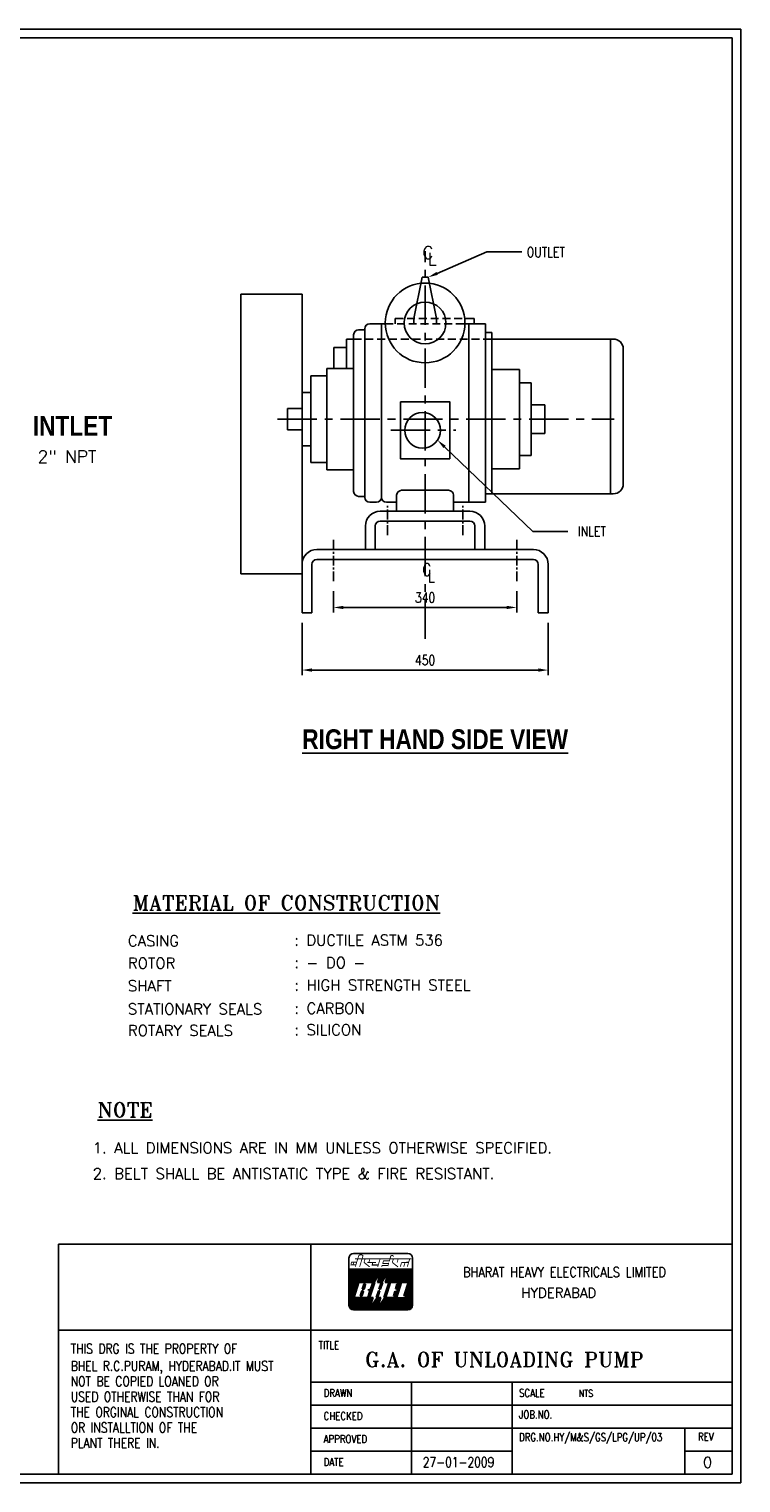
# Model space of a CAD drawing. Header units: millimetres. Extents: x 0 to 420, y 0 to 294.
# Tile 2 of 2: x 276 to 420, y 0 to 294. Entities that reach past the tile are written whole.
import ezdxf
from ezdxf.enums import TextEntityAlignment as Align

# ---------------------------------------------------------------- set-up
doc = ezdxf.new("R2010")
doc.units = ezdxf.units.MM
doc.header["$LTSCALE"] = 0.25
doc.linetypes.add('CENTER', pattern=[50.8, 31.75, -6.35, 6.35, -6.35])
doc.linetypes.add('HIDDEN', pattern=[9.525, 6.35, -3.175])
for name, color, linetype in [('25', 6, 'Continuous'), ('35', 1, 'Continuous'), ('5', 3, 'Continuous'), ('Cen', 8, 'CENTER'), ('dim', 1, 'Continuous'), ('Dwg', 7, 'Continuous'), ('hid', 1, 'HIDDEN'), ('TEXT', 3, 'Continuous')]:
    doc.layers.add(name, color=color, linetype=linetype)
doc.styles.add('dim', font='simplex.shx', dxfattribs={"width": 0.8})
doc.styles.add('RC', font='ROMANC')
doc.styles.add('ROM', font='romans.shx')
doc.styles.add('RS', font='ROMANT', dxfattribs={"width": 0.8, "height": 3})
doc.styles.add('style1', font='swisscbo.ttf')
doc.dimstyles.new('ISO-25', dxfattribs={"dimtxt": 2, "dimasz": 2, "dimexe": 1, "dimexo": 2, "dimgap": 1, "dimtad": 1, "dimtxsty": 'dim', "dimcen": 2.5, "dimclrd": 256, "dimclre": 256, "dimadec": 0, "dimazin": 0, "dimtfac": 1, "dimtmove": 0, "dimatfit": 3, "dimfxl": 0, "dimlwd": -1, "dimlwe": -1, "dimarcsym": 0})

# ---------------------------------------------------------------- blocks, each defined once
blk = doc.blocks.new('*D1')
at = {"layer": 'Defpoints', "color": 0}
for p in [(337.7, 182.31), (374.71, 182.31), (374.71, 177)]:
    blk.add_point(p, dxfattribs=at)
at = {"layer": 'dim'}
for p, q in [((337.7, 180.31), (337.7, 176)), ((374.71, 180.31), (374.71, 176)), ((339.7, 177), (372.71, 177))]:
    blk.add_line(p, q, dxfattribs=at)
for points in [[(339.7, 177.33), (339.7, 176.67), (337.7, 177)], [(372.71, 177.33), (372.71, 176.67), (374.71, 177)]]:
    blk.add_solid(points, dxfattribs=at)
at = {"layer": 'dim', "color": 0, "insert": (356.21, 179), "char_height": 2, "attachment_point": 5, "style": 'dim'}
blk.add_mtext('340', dxfattribs=at)
blk = doc.blocks.new('*D2')
at = {"layer": 'Defpoints', "color": 0}
for p in [(331.34, 175.89), (381.07, 175.89), (381.07, 164.34)]:
    blk.add_point(p, dxfattribs=at)
at = {"layer": 'dim'}
for p, q in [((331.34, 173.89), (331.34, 163.34)), ((381.07, 173.89), (381.07, 163.34)), ((333.34, 164.34), (379.07, 164.34))]:
    blk.add_line(p, q, dxfattribs=at)
for points in [[(333.34, 164.68), (333.34, 164.01), (331.34, 164.34)], [(379.07, 164.68), (379.07, 164.01), (381.07, 164.34)]]:
    blk.add_solid(points, dxfattribs=at)
at = {"layer": 'dim', "color": 0, "insert": (356.21, 166.34), "char_height": 2, "attachment_point": 5, "style": 'dim'}
blk.add_mtext('450', dxfattribs=at)

msp = doc.modelspace()

# ---------------------------------------------------------------- linework, layer by layer
for p, q in [((420, 293.938), (0, 293.938)), ((420, 0), (420, 293.938)), ((344.77, 39.007), (344.77, 39.007)), ((0, 0), (420, 0))]:
    msp.add_line(p, q)
at = {"layer": '25'}
for p, q in [((340.831, 42.76), (340.976, 43.208)), ((340.831, 42.31), (341.123, 43.208)), ((340.831, 41.811), (341.284, 43.208)), ((340.831, 41.314), (341.446, 43.208)), ((340.831, 40.816), (341.608, 43.208)), ((340.831, 40.318), (341.769, 43.208)), ((340.831, 39.821), (341.931, 43.208)), ((340.831, 39.323), (342.093, 43.208)), ((340.831, 38.826), (342.255, 43.208)), ((340.831, 38.328), (342.416, 43.208)), ((340.831, 37.83), (342.578, 43.208)), ((340.831, 37.333), (342.74, 43.208)), ((340.831, 36.835), (342.901, 43.208)), ((340.831, 36.337), (343.063, 43.208)), ((340.834, 35.849), (343.225, 43.208)), ((340.903, 35.564), (343.386, 43.208)), ((341.005, 35.381), (343.548, 43.208)), ((342.845, 40.545), (343.71, 43.208)), ((343.006, 40.545), (343.871, 43.208)), ((343.168, 40.545), (344.033, 43.208)), ((343.33, 40.545), (344.195, 43.208)), ((343.491, 40.545), (344.356, 43.208)), ((343.653, 40.545), (344.518, 43.208)), ((343.815, 40.545), (344.68, 43.208)), ((343.953, 34.998), (346.62, 43.208)), ((343.976, 40.545), (344.842, 43.208)), ((344.138, 40.545), (345.003, 43.208)), ((344.3, 40.545), (345.165, 43.208)), ((344.461, 40.545), (345.327, 43.208)), ((344.623, 40.545), (345.488, 43.208)), ((344.785, 40.545), (345.65, 43.208)), ((344.946, 40.545), (345.812, 43.208)), ((345.108, 40.545), (345.973, 43.208)), ((345.27, 40.545), (346.135, 43.208)), ((345.414, 40.491), (346.297, 43.208)), ((345.513, 40.298), (346.458, 43.208)), ((345.954, 40.66), (346.782, 43.208)), ((346.293, 41.206), (346.943, 43.208)), ((346.632, 41.752), (347.105, 43.208)), ((346.725, 40.545), (347.59, 43.208)), ((346.887, 40.545), (347.752, 43.208)), ((346.917, 39.146), (348.237, 43.208)), ((346.972, 42.299), (347.267, 43.208)), ((347.048, 40.545), (347.914, 43.208)), ((347.21, 40.545), (348.075, 43.208)), ((347.311, 42.845), (347.429, 43.208)), ((347.348, 34.998), (350.016, 43.208)), ((347.6, 40.75), (348.399, 43.208)), ((347.946, 41.318), (348.56, 43.208)), ((347.989, 37.469), (349.854, 43.208)), ((348.18, 40.545), (349.045, 43.208)), ((348.293, 41.887), (348.722, 43.208)), ((348.342, 40.545), (349.207, 43.208)), ((348.504, 40.545), (349.369, 43.208)), ((348.639, 42.456), (348.884, 43.208)), ((348.665, 40.545), (349.53, 43.208)), ((348.827, 40.545), (349.692, 43.208)), ((349.312, 40.545), (350.177, 43.208)), ((349.45, 34.998), (352.117, 43.208)), ((349.474, 40.545), (350.339, 43.208)), ((349.612, 34.998), (352.279, 43.208)), ((349.635, 40.545), (350.501, 43.208)), ((349.797, 40.545), (350.662, 43.208)), ((349.959, 40.545), (350.824, 43.208)), ((350.12, 40.545), (350.986, 43.208)), ((350.207, 37.827), (351.956, 43.208)), ((350.282, 40.545), (351.147, 43.208)), ((350.444, 40.545), (351.309, 43.208)), ((350.605, 40.545), (351.471, 43.208)), ((350.767, 40.545), (351.632, 43.208)), ((350.929, 40.545), (351.794, 43.208)), ((351.552, 34.998), (353.653, 41.466)), ((351.576, 40.545), (352.441, 43.208)), ((351.737, 40.545), (352.603, 43.208)), ((351.899, 40.545), (352.764, 43.207)), ((351.986, 37.827), (353.653, 42.959)), ((352.061, 40.545), (352.926, 43.208)), ((352.148, 37.827), (353.642, 42.427)), ((352.222, 40.545), (353.088, 43.208)), ((352.309, 37.827), (353.653, 41.963)), ((352.384, 40.545), (353.249, 43.208)), ((352.546, 40.545), (353.411, 43.208)), ((352.707, 40.545), (353.573, 43.208)), ((341.123, 35.247), (342.705, 40.114)), ((343.084, 37.799), (343.423, 38.842)), ((343.246, 37.799), (343.585, 38.842)), ((343.409, 37.804), (343.729, 38.787)), ((343.53, 39.172), (343.869, 40.215)), ((343.692, 39.172), (344.031, 40.215)), ((343.856, 39.181), (344.171, 40.15)), ((344.114, 34.998), (345.917, 40.545)), ((344.915, 38.957), (344.933, 39.01)), ((345.018, 38.774), (345.132, 39.125)), ((346.372, 37.469), (346.818, 38.842)), ((347.084, 39.161), (347.533, 40.545)), ((349.884, 37.827), (350.178, 38.732)), ((350.046, 37.827), (350.34, 38.732)), ((350.348, 39.254), (350.642, 40.161)), ((350.509, 39.254), (350.804, 40.161)), ((351.714, 34.998), (353.653, 40.968)), ((351.875, 34.998), (353.653, 40.47)), ((352.037, 34.998), (353.653, 39.973)), ((352.199, 34.998), (353.653, 39.475)), ((352.36, 34.998), (353.653, 38.978)), ((352.522, 34.998), (353.653, 38.48)), ((341.252, 35.146), (342.007, 37.469)), ((341.39, 35.073), (342.169, 37.469)), ((341.536, 35.024), (342.33, 37.469)), ((341.69, 35.001), (342.492, 37.469)), ((341.851, 34.998), (342.654, 37.469)), ((342.012, 34.998), (342.815, 37.469)), ((342.174, 34.998), (342.977, 37.469)), ((342.336, 34.998), (343.139, 37.469)), ((342.497, 34.998), (343.3, 37.469)), ((342.659, 34.998), (343.462, 37.469)), ((342.821, 34.998), (343.624, 37.469)), ((342.983, 34.998), (343.785, 37.469)), ((343.144, 34.998), (343.947, 37.469)), ((343.306, 34.998), (344.109, 37.469)), ((343.468, 34.998), (344.271, 37.469)), ((343.629, 34.998), (344.433, 37.472)), ((343.791, 34.998), (344.629, 37.577)), ((344.276, 34.998), (345.079, 37.469)), ((344.438, 34.998), (345.241, 37.469)), ((344.599, 34.998), (345.402, 37.469)), ((344.761, 34.998), (345.564, 37.469)), ((344.923, 34.998), (345.026, 35.315)), ((345.084, 34.998), (345.326, 35.741)), ((345.246, 34.998), (345.626, 36.168)), ((345.408, 34.998), (345.927, 36.595)), ((345.57, 34.998), (346.227, 37.022)), ((345.731, 34.998), (346.528, 37.449)), ((345.893, 34.998), (346.696, 37.469)), ((346.055, 34.998), (346.858, 37.469)), ((346.216, 34.998), (347.019, 37.469)), ((346.378, 34.998), (347.181, 37.469)), ((346.54, 34.998), (346.666, 35.388)), ((346.701, 34.998), (346.976, 35.845)), ((346.863, 34.998), (347.286, 36.301)), ((347.025, 34.998), (347.596, 36.758)), ((347.186, 34.998), (347.907, 37.215)), ((347.51, 34.998), (348.313, 37.469)), ((347.671, 34.998), (348.474, 37.469)), ((347.833, 34.998), (348.636, 37.469)), ((347.995, 34.998), (348.798, 37.469)), ((348.157, 34.998), (348.959, 37.469)), ((348.318, 34.998), (349.121, 37.469)), ((348.48, 34.998), (349.283, 37.469)), ((348.642, 34.998), (349.445, 37.469)), ((348.803, 34.998), (349.606, 37.469)), ((348.965, 34.998), (349.768, 37.469)), ((349.127, 34.998), (349.93, 37.469)), ((349.288, 34.998), (350.091, 37.469)), ((349.773, 34.998), (350.576, 37.468)), ((349.935, 34.998), (350.737, 37.465)), ((350.097, 34.998), (350.898, 37.463)), ((350.258, 34.998), (351.058, 37.46)), ((350.42, 34.998), (351.219, 37.458)), ((350.582, 34.998), (351.38, 37.455)), ((350.744, 34.998), (351.541, 37.453)), ((350.905, 34.998), (351.702, 37.45)), ((351.067, 34.998), (351.863, 37.448)), ((351.229, 34.998), (352.024, 37.445)), ((351.39, 34.998), (352.185, 37.443)), ((352.684, 34.998), (353.653, 37.982)), ((352.848, 35.006), (353.653, 37.485)), ((353.023, 35.046), (353.653, 36.987)), ((353.213, 35.135), (353.653, 36.489)), ((353.438, 35.328), (353.653, 35.992))]:
    msp.add_line(p, q, dxfattribs=at)
at = {"layer": '35'}
for p, q in [((347.366, 42.934), (345.883, 40.545)), ((346.597, 40.545), (347.366, 42.934)), ((348.93, 42.934), (347.475, 40.545)), ((348.162, 40.545), (348.93, 42.934)), ((341.901, 37.469), (342.835, 40.545)), ((342.835, 40.545), (345.257, 40.545)), ((343.082, 37.799), (343.411, 38.834)), ((343.411, 38.842), (343.623, 38.842)), ((343.745, 38.675), (343.495, 37.888)), ((343.511, 39.148), (343.851, 40.215)), ((343.522, 39.172), (343.81, 39.172)), ((343.851, 40.215), (344.06, 40.215)), ((344.182, 40.048), (343.932, 39.261)), ((344.647, 39.007), (344.89, 39.007)), ((345.006, 38.672), (344.688, 37.683)), ((345.032, 37.469), (346.02, 40.545)), ((345.501, 40.21), (345.183, 39.221)), ((346.02, 40.545), (345.883, 40.545)), ((346.791, 38.842), (346.35, 37.469)), ((347.311, 40.545), (346.597, 40.545)), ((346.652, 37.469), (347.093, 38.842)), ((346.789, 38.842), (347.091, 38.842)), ((347.338, 40.545), (346.889, 39.148)), ((346.899, 39.145), (347.201, 39.172)), ((347.191, 39.148), (347.64, 40.545)), ((347.64, 40.545), (347.448, 40.545)), ((348.876, 40.545), (347.887, 37.469)), ((348.876, 40.545), (348.162, 40.545)), ((348.244, 37.469), (349.232, 40.545)), ((349.232, 40.545), (350.99, 40.545)), ((350.084, 38.732), (349.809, 37.827)), ((350.495, 38.732), (350.084, 38.732)), ((350.495, 40.161), (350.221, 39.254)), ((350.221, 39.254), (350.66, 39.254)), ((350.468, 37.469), (351.456, 40.545)), ((350.88, 40.161), (350.495, 40.161)), ((350.66, 39.254), (350.495, 38.732)), ((350.99, 40.545), (350.88, 40.161)), ((351.456, 40.545), (352.774, 40.545)), ((352.774, 40.545), (351.923, 37.827)), ((344.395, 37.469), (341.901, 37.469)), ((343.373, 37.799), (343.082, 37.799)), ((345.69, 37.469), (344.977, 35.245)), ((344.977, 35.245), (346.542, 37.469)), ((345.004, 37.469), (345.69, 37.469)), ((346.35, 37.469), (346.514, 37.469)), ((347.256, 37.469), (346.569, 35.245)), ((346.569, 35.245), (348.08, 37.469)), ((346.652, 37.469), (347.256, 37.469)), ((347.887, 37.469), (348.052, 37.469)), ((350.139, 37.469), (348.244, 37.469)), ((349.809, 37.827), (350.248, 37.827)), ((350.248, 37.827), (350.139, 37.469)), ((352.225, 37.442), (350.468, 37.469)), ((351.923, 37.827), (352.335, 37.827)), ((352.335, 37.827), (352.225, 37.442))]:
    msp.add_line(p, q, dxfattribs=at)
for centre, radius, start, end in [((343.623, 38.714), 0.128, 342.35991, 90), ((343.81, 39.3), 0.128, 270, 342.35991), ((344.06, 40.087), 0.128, 342.35991, 90), ((344.762, 38.751), 0.256, 342.1774, 90), ((344.89, 39.315), 0.308, 270, 342.1774), ((345.257, 40.289), 0.256, 342.1774, 90), ((343.373, 37.927), 0.128, 270, 342.35991), ((344.395, 37.777), 0.308, 270, 342.1774)]:
    msp.add_arc(centre, radius, start, end, dxfattribs=at)
at = {"layer": '5'}
for p, q in [((340.831, 35.921), (340.831, 45.465)), ((352.731, 46.387), (341.753, 46.387)), ((353.653, 45.465), (353.653, 35.921)), ((340.831, 43.208), (353.653, 43.208)), ((352.731, 34.998), (341.753, 34.998))]:
    msp.add_line(p, q, dxfattribs=at)
for points, const_width in [([(342.392, 44.638), (341.346, 44.638), (341.219, 44.092), (342.177, 44.092)], 0.164), ([(341.829, 44.638), (341.662, 44.146)], 0.164), ([(342.046, 45.298), (353.421, 45.298)], 0.205), ([(342.792, 45.935), (342.105, 43.69)], 0.164), ([(343.665, 45.935), (342.979, 43.69)], 0.164), ([(343.866, 44.58), (345.007, 43.676)], 0.205), ([(344.085, 45.298), (343.866, 44.58)], 0.164), ([(344.568, 44.58), (346.304, 44.58)], 0.205), ([(345.056, 45.298), (344.836, 44.58)], 0.164), ([(345.626, 44.58), (345.518, 44.06), (346.69, 44.06)], 0.205), ([(347.119, 45.298), (346.627, 43.69)], 0.164), ([(347.541, 44.052), (347.43, 43.69)], 0.164), ([(347.823, 44.975), (347.619, 44.306)], 0.164), ([(347.668, 44.391), (348.819, 44.391)], 0.205), ([(347.82, 44.872), (348.949, 44.872)], 0.205), ([(348.877, 44.514), (348.672, 43.845)], 0.164), ([(349.117, 45.298), (348.954, 44.767)], 0.164), ([(349.58, 44.58), (350.721, 43.676)], 0.205), ([(349.799, 45.298), (349.58, 44.58)], 0.164), ([(350.77, 45.298), (350.55, 44.58)], 0.164), ([(351.466, 44.591), (351.191, 43.69)], 0.164), ([(351.466, 44.591), (352.86, 44.6)], 0.205), ([(352.163, 44.595), (351.886, 43.69)], 0.164), ([(353.095, 45.298), (352.603, 43.69)], 0.164), ([(347.516, 43.94), (348.732, 43.94)], 0.205)]:
    msp.add_lwpolyline(points, dxfattribs=dict(at, const_width=const_width))
at = {"layer": '5', "const_width": 0.205}
for points in [[(343.665, 45.935, 0.4493663), (342.792, 45.935, 2.225356)], [(349.117, 45.298), (349.241, 45.767, -0.768888), (349.812, 45.767, 0.0736992)]]:
    msp.add_lwpolyline(points, format="xyb", dxfattribs=at)
at = {"layer": '5'}
for centre, start, end in [((341.753, 45.465), 90, 180), ((352.731, 45.465), 0, 90), ((341.753, 35.921), 180, 270), ((352.731, 35.921), 270, 0)]:
    msp.add_arc(centre, 0.923, start, end, dxfattribs=at)
at = {"layer": 'Cen'}
for p, q in [((356.205, 170.63), (356.205, 249.053)), ((326.408, 215.074), (394.402, 215.074)), ((349.271, 212.818), (362.443, 212.818))]:
    msp.add_line(p, q, dxfattribs=at)
at = {"layer": 'Cen', "ltscale": 0.25}
for p, q in [((348.616, 191.625), (348.616, 197.622)), ((363.794, 191.625), (363.794, 197.622)), ((337.702, 190.642), (337.702, 182.313)), ((374.708, 190.642), (374.708, 182.313))]:
    msp.add_line(p, q, dxfattribs=at)
at = {"layer": 'dim'}
for p, q in [((1.794, 292.143), (418.206, 292.143)), ((418.206, 1.794), (418.206, 292.143)), ((358.644, 244.542), (368.698, 248.873)), ((368.698, 248.873), (375.751, 248.873)), ((360.148, 209.455), (378.001, 192.347)), ((378.001, 192.347), (385.053, 192.347))]:
    msp.add_line(p, q, dxfattribs=at)
msp.add_lwpolyline([(1.794, 292.143), (1.794, 1.794), (418.206, 1.794)], dxfattribs=at)
for points in [[(358.776, 244.236), (358.512, 244.848), (356.807, 243.751)], [(359.917, 209.214), (360.378, 209.695), (358.704, 210.838)]]:
    msp.add_solid(points, dxfattribs=at)
at = {"layer": 'Dwg'}
for p, q in [((355.603, 243.751), (353.931, 235.393)), ((355.603, 243.751), (356.807, 243.751)), ((356.807, 243.751), (358.479, 235.393)), ((318.949, 240.328), (318.949, 183.769)), ((318.949, 240.328), (331.34, 240.328)), ((331.34, 220.48), (331.34, 240.328)), ((353.931, 235.393), (353.931, 234.347)), ((358.479, 235.393), (358.479, 234.347)), ((364.215, 235.393), (366.088, 235.393)), ((366.088, 235.393), (366.088, 234.347)), ((344.022, 233.148), (342.773, 233.148)), ((344.022, 233.347), (344.022, 199.261)), ((345.022, 234.347), (348.149, 234.347)), ((347.375, 234.347), (347.375, 199.261)), ((364.261, 234.347), (368.392, 234.347)), ((365.035, 234.347), (365.035, 198.261)), ((368.392, 234.347), (368.392, 198.261)), ((369.714, 232.618), (368.392, 232.618)), ((369.714, 232.618), (369.714, 199.981)), ((337.777, 225.299), (337.777, 229.548)), ((337.777, 229.548), (340.318, 229.548)), ((340.318, 225.299), (340.318, 231.269)), ((340.318, 231.269), (341.773, 231.269)), ((341.773, 232.148), (341.773, 200.461)), ((368.392, 231.269), (394.23, 231.269)), ((393.636, 231.269), (393.636, 199.981)), ((396.23, 229.269), (396.23, 201.981)), ((333.108, 223.823), (333.108, 206.325)), ((333.108, 223.823), (336.361, 223.823)), ((336.361, 225.299), (336.361, 204.849)), ((341.773, 225.299), (336.361, 225.299)), ((369.714, 225.119), (375.276, 225.119)), ((375.276, 225.119), (375.276, 205.029)), ((331.34, 220.48), (331.34, 209.668)), ((331.34, 220.48), (333.108, 220.48)), ((375.276, 222.413), (377.664, 222.413)), ((377.664, 222.413), (377.664, 207.735)), ((377.664, 217.961), (380.423, 217.961)), ((380.423, 217.961), (380.423, 212.187)), ((328.44, 217.204), (328.44, 212.944)), ((328.44, 217.204), (331.34, 217.204)), ((328.44, 212.944), (331.34, 212.944)), ((377.664, 212.187), (380.423, 212.187)), ((331.34, 209.668), (333.108, 209.668)), ((331.34, 209.668), (331.34, 185.719)), ((333.108, 206.325), (336.361, 206.325)), ((375.276, 207.735), (377.664, 207.735)), ((341.773, 204.849), (336.361, 204.849)), ((369.714, 205.029), (375.276, 205.029)), ((351.46, 200.687), (360.95, 200.687)), ((394.23, 199.981), (368.392, 199.981)), ((344.022, 199.461), (342.773, 199.461)), ((345.022, 198.261), (346.375, 198.261)), ((348.375, 198.261), (350.46, 198.261)), ((350.46, 196.461), (350.46, 199.687)), ((361.95, 196.461), (361.95, 199.687)), ((361.95, 198.261), (368.392, 198.261)), ((347.139, 196.461), (365.271, 196.461)), ((347.139, 194.474), (365.271, 194.474)), ((344.152, 188.719), (344.152, 193.474)), ((346.139, 188.719), (346.139, 193.474)), ((366.271, 188.719), (366.271, 193.474)), ((368.258, 188.719), (368.258, 193.474)), ((334.34, 188.719), (378.07, 188.719)), ((331.34, 175.891), (331.34, 185.719)), ((333.34, 175.891), (333.34, 185.719)), ((334.34, 186.719), (378.07, 186.719)), ((379.07, 175.891), (379.07, 185.719)), ((381.07, 175.891), (381.07, 185.719)), ((318.949, 183.769), (331.34, 183.769)), ((333.34, 175.891), (331.34, 175.891)), ((379.07, 175.891), (381.07, 175.891)), ((418.206, 48.297), (282.174, 48.297)), ((282.174, 48.297), (282.174, 1.794)), ((333.126, 48.297), (333.126, 1.794)), ((418.206, 30.859), (282.174, 30.859)), ((418.206, 20.395), (333.126, 20.395)), ((353.471, 20.395), (353.471, 1.794)), ((373.816, 20.395), (373.816, 1.794)), ((418.206, 15.745), (333.126, 15.745)), ((418.206, 11.095), (333.126, 11.095)), ((408.694, 11.095), (408.694, 1.794)), ((373.816, 6.444), (333.126, 6.444)), ((418.206, 6.444), (408.694, 6.444))]:
    msp.add_line(p, q, dxfattribs=at)
msp.add_lwpolyline([(351.21, 218.579), (361.2, 218.579), (361.2, 207.057), (351.21, 207.057)], close=True, dxfattribs=at)
for centre, radius in [((356.205, 234.521), 8.057), ((356.205, 234.521), 4.221), ((355.697, 212.818), 3.6)]:
    msp.add_circle(centre, radius, dxfattribs=at)
for centre, radius, start, end in [((342.773, 232.148), 1, 90, 180), ((345.022, 233.347), 1, 90, 180), ((394.23, 229.269), 2, 0, 90), ((342.773, 200.461), 1, 180, 270), ((351.46, 199.687), 1, 90, 180), ((360.95, 199.687), 1, 0, 90), ((394.23, 201.981), 2, 270, 0), ((345.022, 199.261), 1, 180, 270), ((346.375, 199.261), 1, 270, 0), ((348.375, 199.261), 1, 180, 270), ((347.139, 193.474), 2.987, 90, 180), ((347.139, 193.474), 1, 90, 180), ((365.271, 193.474), 2.987, 0, 90), ((365.271, 193.474), 1, 0, 90), ((334.34, 185.719), 3, 90, 180), ((378.07, 185.719), 3, 0, 90), ((334.34, 185.719), 1, 90, 180), ((378.07, 185.719), 1, 0, 90)]:
    msp.add_arc(centre, radius, start, end, dxfattribs=at)
at = {"layer": 'hid'}
for p, q in [((350.19, 234.347), (350.19, 235.393)), ((350.19, 235.393), (364.215, 235.393)), ((348.149, 234.347), (364.261, 234.347)), ((341.773, 231.269), (368.392, 231.269))]:
    msp.add_line(p, q, dxfattribs=at)

# ---------------------------------------------------------------- texts
at = {"layer": '5', "style": 'RC', "width": 0.85}
msp.add_text('BHARAT HEAVY ELECTRICALS LIMITED', height=1.97754, dxfattribs=at).set_placement((384.358, 41.627), align=Align.CENTER)
at = {"layer": '5', "style": 'RC'}
msp.add_text('HYDERABAD', height=1.9775, dxfattribs=at).set_placement((383.195, 37.432), align=Align.CENTER)
at = {"layer": 'dim', "char_height": 2, "attachment_point": 7, "style": 'dim'}
for s, insert in [('OUTLET', (376.752, 247.838)), ('INLET', (387.082, 191.394))]:
    msp.add_mtext(s, dxfattribs=dict(at, insert=insert))
at = {"layer": 'TEXT'}
for s, height, style, p in [('C', 2.5, 'dim', (355.657, 247.51)), ('L', 2.5, 'dim', (356.722, 246.22)), ('INTLET', 4, 'style1', (276.956, 211.721)), ('2" NPT', 2.5, 'dim', (277.926, 206.235)), ('%%URIGHT HAND SIDE VIEW', 4, 'style1', (331.388, 148.364)), ('CASING', 2.1907, 'ROM', (296.171, 108.499)), (': DUCTILE ASTM 536', 2.19072, 'ROM', (329.766, 108.628)), ('ROTOR', 2.1907, 'ROM', (296.171, 103.978)), (': - DO -', 2.1907, 'ROM', (329.793, 104.106)), ('SHAFT', 2.1907, 'ROM', (296.173, 99.409)), (': HIGH STRENGTH STEEL', 2.19072, 'ROM', (329.803, 99.547)), (': CARBON', 2.1907, 'ROM', (329.803, 94.856)), ('STATIONARY SEALS', 2.19072, 'ROM', (296.173, 94.718)), ('ROTARY SEALS', 2.19072, 'ROM', (296.173, 90.38)), (': SILICON', 2.1907, 'ROM', (329.803, 90.517)), ('1. ALL DIMENSIONS ARE IN MM UNLESS OTHERWISE SPECIFIED.', 2.19072, 'ROM', (289.071, 66.649)), ('2. BELT SHALL BE ANTISTATIC TYPE & FIRE RESISTANT.', 2.19072, 'ROM', (289.071, 61.443))]:
    msp.add_text(s, height=height, dxfattribs=dict(at, style=style)).set_placement(p)
at = {"layer": 'TEXT', "style": 'dim', "width": 0.8}
for s, height, p in [('C', 2.5, (355.657, 183.39)), ('L', 2.5, (356.722, 182.1)), ('THIS DRG IS THE PROPERTY OF', 1.99157, (284.603, 26.136)), ('TITLE', 1.5933, (334.692, 27.053)), ('BHEL R.C.PURAM, HYDERABAD.IT MUST', 1.99157, (284.603, 22.652)), ('NOT BE COPIED LOANED OR', 1.99157, (284.603, 19.537)), ('USED OTHERWISE THAN FOR', 1.99157, (284.603, 16.423)), ('DRAWN', 1.5933, (335.698, 17.375)), ('SCALE     ', 1.5933, (375.175, 17.375)), ('NTS', 1.4532, (387.259, 17.375)), ('THE ORGINAL CONSTRUCTION', 1.99157, (284.603, 13.309)), ('OR INSTALLTION OF THE', 1.99157, (284.603, 10.195)), ('CHECKED', 1.5933, (335.698, 12.725)), ('JOB.NO.    ', 1.59325, (375.175, 13.027)), ('PLANT THERE IN.', 1.99157, (284.603, 7.081)), ('APPROVED', 1.5933, (335.698, 8.075)), ('DRG.NO.HY/M&S/GS/LPG/UP/03', 1.59325, (375.175, 8.444)), ('REV', 1.5933, (411.326, 8.549)), ('DATE', 1.5933, (335.698, 3.425)), ('27-01-2009', 1.9916, (355.727, 3.206))]:
    msp.add_text(s, height=height, dxfattribs=at).set_placement(p)
at = {"layer": 'TEXT', "color": 4, "style": 'RS'}
for s, height, p in [('%%UMATERIAL OF CONSTRUCTION', 2.98735, (297.121, 115.778)), ('%%UNOTE', 2.9874, (290.021, 73.928)), ('G.A. OF UNLOADING PUMP', 3, (344.062, 23.451)), ('0', 2.18, (412.329, 3.061))]:
    msp.add_text(s, height=height, dxfattribs=at).set_placement(p)

# ---------------------------------------------------------------- dimensions: what is measured, and where the dimension line sits
at = {"layer": 'dim'}
for base, p1, p2, text, picture, middle in [((374.708, 177.001), (337.702, 182.313), (374.708, 182.313), '340', '*D1', (356.205, 179.001)), ((381.07, 164.343), (331.34, 175.891), (381.07, 175.891), '450', '*D2', (356.205, 166.343))]:
    dim = msp.add_linear_dim(base=base, p1=p1, p2=p2, text=text, dimstyle='ISO-25', dxfattribs=at)
    dim.commit()
    dim.dimension.update_dxf_attribs({"geometry": picture, "text_midpoint": middle})

doc.saveas('drawing.dxf')
